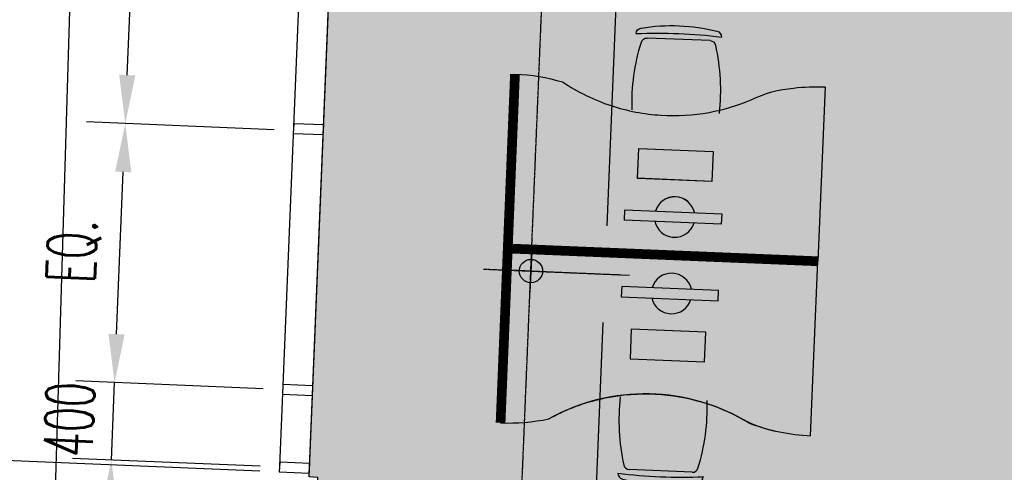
# Model space of a CAD drawing. Header units: millimetres. Extents: x 941089 to 2922714, y 799810 to 1997150.
# Tile 36 of 99: x 955537 to 960613, y 994742 to 997075. Entities that reach past the tile are written whole.
import ezdxf

# ---------------------------------------------------------------- set-up
doc = ezdxf.new("R2010")
doc.units = ezdxf.units.MM
doc.header["$LTSCALE"] = 10
doc.header["$PDMODE"] = 3
doc.header["$PDSIZE"] = 5
for name, pattern in [('DASHDOT', [1, 0.5, -0.25, 0, -0.25]), ('FO-00 - FURN$0$CENTER2', [1.125, 0.75, -0.125, 0.125, -0.125]), ('FO-00 - FURN$0$HIDDEN2', [0.1875, 0.125, -0.0625])]:
    doc.linetypes.add(name, pattern=pattern)
doc.layers.get('DEFPOINTS').update_dxf_attribs({"color": 21})
for name, color, linetype in [('FO-00 - FURN$0$DIM-GROMMETS', 21, 'Continuous'), ('FO-00 - FURN$0$FURNITURE', 22, 'Continuous'), ('FO-00 - FURN$0$GROMMETS', 2, 'Continuous'), ('FO-00$0$25', 21, 'Continuous'), ('FO-00$0$AREA GROSS', 21, 'Continuous'), ('FO-00$0$FOOTPATH - GEORGES LANE$0$25', 2, 'Continuous'), ('FO-00$0$TITLE', 21, 'Continuous'), ('L - PL-ext-00$0$WINDOW', 2, 'Continuous'), ('L - PL-ext-00$0$WINDOW DIMS', 21, 'Continuous'), ('REVISION', 1, 'DASHDOT')]:
    doc.layers.add(name, color=color, linetype=linetype)
doc.layers.add('FO-00 - FURN$0$FIT OUT HATCH', color=7, linetype='FO-00 - FURN$0$HIDDEN2', true_color=0xc8e389)
doc.styles.add('FO-00 - FURN$0$Standard', font='romans.shx', dxfattribs={"width": 0.6})
doc.styles.add('L - PL-ext-00$0$Standard', font='romans.shx', dxfattribs={"width": 0.6})
doc.dimstyles.new('FO-00 - FURN$0$ISO-25', dxfattribs={"dimscale": 100, "dimtxt": 2.5, "dimasz": 2.5, "dimexe": 1.25, "dimexo": 0.625, "dimtad": 1, "dimdec": 0, "dimtxsty": 'FO-00 - FURN$0$Standard', "dimcen": 2.5, "dimclrd": 21, "dimclre": 21, "dimadec": 0, "dimazin": 0, "dimtfac": 1, "dimtdec": 0, "dimtmove": 0, "dimatfit": 3, "dimfxl": 0, "dimarcsym": 0})
doc.dimstyles.new('L - PL-ext-00$0$ROYCETON', dxfattribs={"dimscale": 100, "dimtxt": 2.5, "dimasz": 2.5, "dimexe": 2, "dimexo": 1, "dimgap": 1, "dimtad": 1, "dimdec": 0, "dimtxsty": 'L - PL-ext-00$0$Standard', "dimcen": 2.5, "dimclrd": 256, "dimclre": 256, "dimclrt": 2, "dimaunit": 1, "dimazin": 0, "dimtfac": 1, "dimtdec": 0, "dimtmove": 0, "dimatfit": 3, "dimfxl": 0, "dimarcsym": 0})

# ---------------------------------------------------------------- blocks, each defined once
blk = doc.blocks.new('FO-00$0$FOOTPATH - GEORGES LANE')
at = {"layer": 'FO-00$0$FOOTPATH - GEORGES LANE$0$25'}
blk.add_lwpolyline([(954362, 964087), (954652, 967316), (955157, 979543), (955672, 990775), (955936.4612440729, 999559.5637840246, 0.6112551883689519), (954377.461913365, 1000418.517998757)], format="xyb", dxfattribs=at)
blk.add_open_spline([(959064.1913154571, 1003448.70421467), (958983.7471377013, 1003458.392292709), (958901.6258365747, 1003468.28437242), (958734.1163570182, 1003488.112639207), (958648.728115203, 1003498.048882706), (958474.7360435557, 1003517.564934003), (958386.1374851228, 1003527.144567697), (958205.6989434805, 1003545.510637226), (958113.8622591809, 1003554.296575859), (957926.9417988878, 1003570.584574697), (957831.8577096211, 1003578.086869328), (957656.3312818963, 1003590.045852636), (957576.4285163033, 1003594.809819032), (957414.3851616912, 1003602.802928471), (957332.2465090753, 1003606.032011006), (957165.7137715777, 1003610.600204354), (957081.3193946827, 1003611.939381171), (956910.2627860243, 1003612.341244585), (956823.5821415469, 1003611.404064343), (956647.9211886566, 1003606.827396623), (956558.9408621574, 1003603.187867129), (956378.7191543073, 1003592.746761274), (956287.4818147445, 1003585.945741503), (956102.7894055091, 1003568.685964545), (956009.337712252, 1003558.226840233), (955820.3682594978, 1003533.129030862), (955724.8499665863, 1003518.489851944), (955616.1433461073, 1003499.331511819), (955603.8633843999, 1003497.131802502), (955565.6254103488, 1003490.169952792), (955539.6304867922, 1003485.276723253), (955505.3100060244, 1003478.598507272), (955497.0341458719, 1003476.971528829), (955484.4337515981, 1003474.468830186), (955480.1259305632, 1003473.608656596), (955471.5094844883, 1003471.879106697), (955467.2037045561, 1003471.010290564), (955454.2937171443, 1003468.391765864), (955445.6968621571, 1003466.629980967), (955419.9358877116, 1003461.296700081), (955402.801360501, 1003457.677277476), (955351.5175290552, 1003446.630352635), (955317.488036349, 1003439.014191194), (955199.2281543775, 1003411.569244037), (955115.8492215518, 1003390.472729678), (954936.1793136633, 1003341.413963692), (954840.3106393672, 1003312.901752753), (954651.6117479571, 1003252.442911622), (954558.78524101, 1003220.497971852), (954370.5664887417, 1003151.530590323), (954275.3696142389, 1003114.317478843), (954110.0575502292, 1003045.931257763), (954039.2440595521, 1003015.357928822), (953899.587307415, 1002952.684999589), (953830.7419040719, 1002920.584441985), (953672.8928208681, 1002844.388614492), (953584.6134238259, 1002799.787693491), (953411.2723639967, 1002708.640247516), (953326.2112751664, 1002662.094454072), (953159.1166808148, 1002567.410627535), (953077.0858344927, 1002519.273883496), (952929.3800184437, 1002429.908444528), (952863.2678950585, 1002388.873538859), (952732.9131580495, 1002306.10042227), (952668.6678549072, 1002264.360373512), (952520.369457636, 1002166.031080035), (952437.0180489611, 1002109.224364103), (952286.2768068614, 1002004.07419408), (952218.4572540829, 1001955.822010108), (952084.7406358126, 1001859.055251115), (952018.8455056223, 1001810.54191906), (951882.318293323, 1001708.550870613), (951811.878321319, 1001655.066134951), (951673.0260759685, 1001548.225389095), (951604.6108593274, 1001494.866875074), (951443.9616342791, 1001368.224830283), (951352.5835395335, 1001295.096376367), (951188.8239912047, 1001162.725354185), (951115.9176228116, 1001103.292492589), (950972.2025410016, 1000985.528359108), (950901.3957034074, 1000927.198344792), (950761.7789554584, 1000811.935261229), (950692.9690355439, 1000755.002168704), (950557.2703250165, 1000642.821288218), (950490.3827556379, 1000587.574688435), (950358.4651393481, 1000479.036050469), (950293.4372253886, 1000425.7456922), (950165.2283571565, 1000321.401907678), (950102.0473850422, 1000270.348567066), (950004.5483762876, 1000192.351384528), (949969.5978646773, 1000164.554937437), (949900.2953529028, 1000109.809452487), (949865.9451256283, 1000082.861832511), (949825.2671539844, 1000051.198975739), (949818.6453887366, 1000046.052708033), (949807.8952827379, 1000037.711204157), (949803.7598863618, 1000034.505549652), (949794.8374618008, 1000027.596081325), (949790.0436347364, 1000023.888128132), (949780.4384043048, 1000016.46722014), (949775.6291114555, 1000012.755898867), (949761.1812139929, 1000001.619182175), (949751.5225900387, 999994.1910339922), (949722.4667685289, 999971.8943664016), (949702.9896146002, 999957.0136259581), (949644.2395963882, 999912.3127578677), (949604.6482281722, 999882.4341596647), (949524.6224667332, 999822.4656686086), (949484.188506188, 999792.3761072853), (949373.6896686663, 999710.6229805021), (949302.8361471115, 999658.709551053), (949158.7824256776, 999553.8165886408), (949085.5851894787, 999500.8391878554), (948936.9618373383, 999393.5202530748), (948861.5357125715, 999339.1787714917), (948708.5922621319, 999228.8081963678), (948631.0673332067, 999172.7738023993), (948474.069424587, 999058.6526730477), (948394.5976945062, 999000.56684933), (948247.1163303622, 998891.7249196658), (948179.370991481, 998841.3339159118), (948019.7708056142, 998721.3255227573), (947927.4719892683, 998650.9431356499), (947741.2649614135, 998506.1638308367), (947647.3563732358, 998431.7664146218), (947490.8693643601, 998304.7569218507), (947428.6289300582, 998253.4563204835), (947303.769110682, 998148.6995465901), (947241.1534633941, 998095.2462702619), (947150.5865642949, 998016.3953868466), (947122.7234457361, 997991.9273852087), (947039.0911475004, 997917.8179917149), (946983.2785877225, 997867.470949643), (946914.4178211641, 997804.1209508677), (946901.3665485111, 997792.0594989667), (946866.4689850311, 997759.6586241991), (946844.7086301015, 997739.2978173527), (946801.3712361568, 997698.4350352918), (946779.7925307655, 997677.9315130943), (946715.3254255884, 997616.2083466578), (946672.7060399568, 997574.7761198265), (946545.9160925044, 997449.6588098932), (946462.8143153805, 997365.1539594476), (946299.414265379, 997194.1059559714), (946219.1161062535, 997107.5628452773), (946018.2901870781, 996884.9212568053), (945899.6759710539, 996747.510342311), (945668.8820146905, 996468.6657475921), (945556.697972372, 996327.2268498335), (945338.6124489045, 996040.7737585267), (945232.7108733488, 995895.7593940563), (945027.0587886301, 995602.5833716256), (944927.3092234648, 995454.4232344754), (944733.8387219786, 995155.3502758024), (944640.117330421, 995004.436208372), (944458.6031867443, 994700.2332077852), (944370.8104282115, 994546.9441897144), (944254.6140997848, 994335.6974608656), (944223.6861955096, 994278.6088514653), (944176.4662119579, 994190.1171385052), (944159.8961537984, 994158.8040265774), (944129.7816056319, 994101.4190292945), (944116.2008266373, 994075.3594778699), (944089.1901725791, 994023.1674619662), (944075.761921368, 993997.0380236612), (944035.7086563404, 993918.5503430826), (944009.3151323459, 993866.0927347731), (943931.0625640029, 993708.3298632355), (943880.1315428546, 993602.6345484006), (943731.0662153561, 993284.0479390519), (943636.6599588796, 993069.6559297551), (943406.5478719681, 992513.0649011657), (943278.244931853, 992168.1468102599), (943046.7066778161, 991470.4439341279), (942943.4711497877, 991117.6590771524), (942845.5998861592, 990733.0322146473), (942838.4201292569, 990704.4765311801), (942828.7288653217, 990665.4630901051), (942826.1446908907, 990655.0137249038), (942821.0005823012, 990634.119497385), (942818.4398807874, 990623.6716238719), (942810.791739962, 990592.3258239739), (942805.7382642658, 990571.4257183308), (942790.7129383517, 990508.7174798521), (942780.8761876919, 990466.9014269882), (942768.9304654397, 990415.1730582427), (942766.6556986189, 990405.2790285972), (942762.1253961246, 990385.4878076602), (942759.8704886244, 990375.5932859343), (942753.1363361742, 990345.9130603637), (942748.6876612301, 990326.1306963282), (942735.462628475, 990266.7975429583), (942726.8072619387, 990227.2606954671), (942701.3148513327, 990108.710440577), (942684.9514735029, 990029.7573578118), (942621.1814890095, 989710.64024611), (942578.7774244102, 989471.2408358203), (942511.6918216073, 989045.573547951), (942485.1599154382, 988858.8706761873), (942437.3985014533, 988487.11552512), (942416.1677572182, 988302.0549411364), (942378.3301021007, 987933.7872899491), (942361.72319848, 987750.579944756), (942332.4832768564, 987386.2260356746), (942319.8503445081, 987205.0802377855), (942297.9337138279, 986845.048404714), (942288.649979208, 986666.1587802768), (942272.8340812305, 986310.8379953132), (942266.3019655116, 986134.4066839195), (942255.4143737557, 985784.2153162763), (942251.0589441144, 985610.4560071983), (942243.9709902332, 985265.8289878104), (942241.2385325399, 985094.9584609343), (942236.8652467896, 984756.3434668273), (942235.224421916, 984588.5989152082), (942232.5227303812, 984256.4932737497), (942231.4618060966, 984092.1340141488), (942229.4283538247, 983767.0669468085), (942228.455945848, 983606.3617387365), (942226.1304612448, 983288.9034343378), (942224.7773448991, 983132.1510341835), (942222.5984129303, 982941.4141697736), (942222.1632838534, 982905.4081023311), (942221.2425851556, 982833.6435515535), (942220.7556225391, 982797.7784196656), (942219.2188628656, 982690.2215802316), (942218.0931959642, 982618.569157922), (942215.6607606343, 982475.2956965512), (942214.3540508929, 982403.6761788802), (942210.1949435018, 982188.7735369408), (942207.1034298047, 982045.445689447), (942200.4589508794, 981758.1739576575), (942196.9059786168, 981614.2305189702), (942188.2958447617, 981277.399780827), (942183.1299193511, 981084.0886554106), (942172.7398660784, 980694.4604119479), (942167.5157688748, 980498.1434070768), (942157.4656039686, 980101.5008008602), (942152.6395745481, 979901.1738531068), (942143.85657964, 979495.5655980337), (942139.8997686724, 979290.2848235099), (942133.3364399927, 978873.875450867), (942130.730060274, 978662.7469749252), (942127.3541180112, 978233.784181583), (942126.5847191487, 978015.9507896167), (942127.7537183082, 977355.495524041), (942133.0905076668, 976901.8633128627), (942146.436637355, 976366.3045295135), (942148.1482441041, 976302.0204210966), (942150.2264926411, 976228.7922615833), (942150.4727364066, 976220.1856829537), (942150.9701294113, 976202.9423228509), (942151.221202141, 976194.3086368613), (942151.9817743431, 976168.3719704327), (942152.4986275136, 976151.0333826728), (942154.0804160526, 976098.8784224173), (942155.1765753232, 976063.9228705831), (942158.6046477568, 975958.5247010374), (942161.0760139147, 975887.5515074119), (942167.7527982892, 975710.2965455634), (942172.22400805, 975603.2568695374), (942182.4212499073, 975386.7605162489), (942188.1473642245, 975277.2969933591), (942201.1436385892, 975056.282065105), (942208.4136244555, 974944.730674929), (942224.8077208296, 974719.844163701), (942233.9312537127, 974606.5106013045), (942254.3731684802, 974378.301482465), (942265.6911430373, 974263.4287308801), (942286.9636775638, 974068.4352698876), (942296.2412646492, 973988.6600145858), (942319.7502227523, 973799.5833655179), (942334.5602652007, 973690.026792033), (942367.0768248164, 973469.9651783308), (942384.7828469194, 973359.4600854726), (942420.271592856, 973156.2755141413), (942437.5381652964, 973063.7329661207), (942474.6863160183, 972878.0459361), (942494.5672569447, 972784.9051074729), (942537.2876691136, 972598.052262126), (942560.127078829, 972504.3390588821), (942609.1607753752, 972316.3643623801), (942635.3624121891, 972222.072412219), (942691.6089849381, 972032.9026787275), (942721.6535983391, 971938.0242494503), (942773.6593491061, 971784.54223025), (942794.2487962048, 971726.1129073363), (942837.2350247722, 971609.0346524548), (942859.6313287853, 971550.3877809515), (942912.2139894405, 971418.2705437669), (942942.9505317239, 971344.7467304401), (943007.8261926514, 971197.4861424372), (943041.9616851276, 971123.7552218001), (943114.0392689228, 970976.1331915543), (943151.978760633, 970902.2492592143), (943232.0611736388, 970754.5207471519), (943274.2045840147, 970680.6755764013), (943332.6465177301, 970583.7896485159), (943346.868283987, 970560.6071021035), (943375.7834239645, 970514.2814427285), (943390.4780589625, 970491.136239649), (943435.2931851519, 970421.7699564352), (943466.1450324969, 970375.6176465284), (943529.6353667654, 970283.9842116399), (943562.2567514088, 970238.5006768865), (943641.2569341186, 970132.2770178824), (943688.5024167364, 970071.6854766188), (943787.0576516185, 969951.5317832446), (943838.3682324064, 969891.9692367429), (943923.3314224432, 969798.3870293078), (943955.6016222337, 969763.9044399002), (944003.2999147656, 969714.5197579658), (944018.1291377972, 969699.3779910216), (944048.0810299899, 969669.2242893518), (944063.2056514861, 969654.2103250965), (944109.0278051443, 969609.369737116), (944140.1738288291, 969579.7443053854), (944225.4005315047, 969501.0293930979), (944280.5884367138, 969452.4969696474), (944394.3734538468, 969357.5098465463), (944452.9744288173, 969311.0534304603), (944555.9609121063, 969233.7635329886), (944599.5328744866, 969202.3094140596), (944688.2904685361, 969140.7788417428), (944733.4701530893, 969110.7065117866), (944789.1120480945, 969075.2063338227), (944798.8380966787, 969069.0564603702), (944811.9529270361, 969060.8385818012), (944815.3118030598, 969058.7404280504), (944825.4004098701, 969052.4581552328), (944832.1610837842, 969048.2745075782), (944845.6919040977, 969039.9541172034), (944852.4679227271, 969035.8136687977), (944872.8280197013, 969023.451320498), (944886.4441363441, 969015.288412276), (944910.8154100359, 969000.8633908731), (944921.5538859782, 968994.5712204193), (944938.6408678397, 968984.6600555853), (944944.9770097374, 968981.0067853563), (944957.6123352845, 968973.764759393), (944963.9327021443, 968970.1637765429), (944982.9013304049, 968959.4207285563), (944995.5571169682, 968952.3385668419), (945033.5499924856, 968931.3300685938), (945058.9127319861, 968917.6416668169), (945142.9182836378, 968873.3773024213), (945201.6500955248, 968844.1595731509), (945319.069783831, 968788.9207571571), (945377.7551767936, 968762.9005377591), (945494.8483809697, 968713.8865975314), (945553.2565679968, 968690.892453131), (945656.7454472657, 968652.510176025), (945701.9180951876, 968636.5641767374), (945800.2061853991, 968603.5074080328), (945853.24617574, 968586.7250103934), (945905.9999999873, 968570.9999999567)], degree=3, knots=[0, 0, 0, 0, 234.7028342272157, 234.7028342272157, 469.4056684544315, 469.4056684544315, 704.1085026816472, 704.1085026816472, 938.8113369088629, 938.8113369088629, 1173.514171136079, 1173.514171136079, 1364.728332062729, 1364.728332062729, 1555.94249298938, 1555.94249298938, 1747.156653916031, 1747.156653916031, 1938.370814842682, 1938.370814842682, 2129.584975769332, 2129.584975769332, 2320.799136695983, 2320.799136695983, 2512.013297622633, 2512.013297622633, 2703.227458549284, 2703.227458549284, 2727.547958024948, 2727.547958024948, 2778.838056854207, 2778.838056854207, 2795.121393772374, 2795.121393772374, 2803.613658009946, 2803.613658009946, 2812.105922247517, 2812.105922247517, 2829.09045072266, 2829.09045072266, 2863.059507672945, 2863.059507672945, 2930.997621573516, 2930.997621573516, 3100.299360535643, 3100.299360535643, 3300.514279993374, 3300.514279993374, 3500.729199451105, 3500.729199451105, 3713.272775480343, 3713.272775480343, 3876.545400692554, 3876.545400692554, 4039.818025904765, 4039.818025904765, 4256.178418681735, 4256.178418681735, 4472.538811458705, 4472.538811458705, 4688.899204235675, 4688.899204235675, 4869.023306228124, 4869.023306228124, 5049.147408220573, 5049.147408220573, 5290.588329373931, 5290.588329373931, 5493.60150722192, 5493.60150722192, 5696.614685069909, 5696.614685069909, 5920.057394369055, 5920.057394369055, 6143.500103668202, 6143.500103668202, 6452.081420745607, 6452.081420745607, 6706.694653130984, 6706.694653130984, 6961.307885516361, 6961.307885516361, 7215.921117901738, 7215.921117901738, 7470.534350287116, 7470.534350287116, 7725.147582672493, 7725.147582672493, 7979.76081505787, 7979.76081505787, 8123.935636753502, 8123.935636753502, 8268.110458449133, 8268.110458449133, 8296.20191762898, 8296.20191762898, 8313.795640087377, 8313.795640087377, 8334.203572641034, 8334.203572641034, 8354.61150519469, 8354.61150519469, 8395.427370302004, 8395.427370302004, 8477.05910051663, 8477.05910051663, 8640.322560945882, 8640.322560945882, 8803.586021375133, 8803.586021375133, 9081.962935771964, 9081.962935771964, 9360.339850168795, 9360.339850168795, 9638.716764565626, 9638.716764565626, 9917.093678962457, 9917.093678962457, 10195.47059335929, 10195.47059335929, 10428.07212613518, 10428.07212613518, 10739.08004691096, 10739.08004691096, 11050.08796768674, 11050.08796768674, 11254.1066023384, 11254.1066023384, 11458.12523699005, 11458.12523699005, 11548.68198361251, 11548.68198361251, 11729.79547685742, 11729.79547685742, 11772.15042231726, 11772.15042231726, 11843.05655320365, 11843.05655320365, 11913.96268409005, 11913.96268409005, 12055.77494586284, 12055.77494586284, 12339.39946940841, 12339.39946940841, 12623.02399295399, 12623.02399295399, 13061.1539631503, 13061.1539631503, 13499.28393334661, 13499.28393334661, 13937.41390354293, 13937.41390354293, 14375.54387373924, 14375.54387373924, 14813.67384393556, 14813.67384393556, 15251.80381413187, 15251.80381413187, 15413.52053762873, 15413.52053762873, 15501.9148491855, 15501.9148491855, 15575.32283719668, 15575.32283719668, 15648.73082520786, 15648.73082520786, 15795.54680123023, 15795.54680123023, 16089.17875327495, 16089.17875327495, 16676.44265736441, 16676.44265736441, 17600.81317776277, 17600.81317776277, 18525.18369816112, 18525.18369816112, 18599.25546792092, 18599.25546792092, 18626.3081820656, 18626.3081820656, 18653.36089621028, 18653.36089621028, 18707.46632449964, 18707.46632449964, 18815.67718107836, 18815.67718107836, 18841.30103072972, 18841.30103072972, 18866.92488038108, 18866.92488038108, 18918.17257968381, 18918.17257968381, 19020.66797828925, 19020.66797828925, 19225.65877550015, 19225.65877550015, 19850.17381685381, 19850.17381685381, 20341.37674568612, 20341.37674568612, 20832.57967451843, 20832.57967451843, 21323.78260335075, 21323.78260335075, 21814.98553218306, 21814.98553218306, 22306.18846101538, 22306.18846101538, 22797.39138984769, 22797.39138984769, 23288.59431868, 23288.59431868, 23779.79724751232, 23779.79724751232, 24271.00017634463, 24271.00017634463, 24762.20310517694, 24762.20310517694, 25253.40603400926, 25253.40603400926, 25744.60896284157, 25744.60896284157, 25859.36336154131, 25859.36336154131, 25974.11776024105, 25974.11776024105, 26203.62655764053, 26203.62655764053, 26433.13535504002, 26433.13535504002, 26892.15294983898, 26892.15294983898, 27351.17054463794, 27351.17054463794, 27962.2002371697, 27962.2002371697, 28573.22992970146, 28573.22992970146, 29184.25962223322, 29184.25962223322, 29795.28931476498, 29795.28931476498, 30406.31900729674, 30406.31900729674, 31017.3486998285, 31017.3486998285, 32227.41040477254, 32227.41040477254, 32391.50469950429, 32391.50469950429, 32413.35618769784, 32413.35618769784, 32435.20767589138, 32435.20767589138, 32478.91065227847, 32478.91065227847, 32566.31660505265, 32566.31660505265, 32741.12851060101, 32741.12851060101, 32998.96323686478, 32998.96323686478, 33256.79796312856, 33256.79796312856, 33514.63268939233, 33514.63268939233, 33772.46741565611, 33772.46741565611, 34030.30214191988, 34030.30214191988, 34207.64421407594, 34207.64421407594, 34449.15466472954, 34449.15466472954, 34690.66511538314, 34690.66511538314, 34891.49587849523, 34891.49587849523, 35092.32664160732, 35092.32664160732, 35293.15740471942, 35293.15740471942, 35493.98816783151, 35493.98816783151, 35694.8189309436, 35694.8189309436, 35817.94031034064, 35817.94031034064, 35941.06168973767, 35941.06168973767, 36094.85904719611, 36094.85904719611, 36248.65640465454, 36248.65640465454, 36402.45376211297, 36402.45376211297, 36556.2511195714, 36556.2511195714, 36604.64936185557, 36604.64936185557, 36653.04760413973, 36653.04760413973, 36749.84408870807, 36749.84408870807, 36845.8265800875, 36845.8265800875, 36974.98269513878, 36974.98269513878, 37104.13881019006, 37104.13881019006, 37180.35989681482, 37180.35989681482, 37214.23804049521, 37214.23804049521, 37248.1161841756, 37248.1161841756, 37315.87247153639, 37315.87247153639, 37430.00806221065, 37430.00806221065, 37544.14365288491, 37544.14365288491, 37625.11343835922, 37625.11343835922, 37706.08322383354, 37706.08322383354, 37723.16139005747, 37723.16139005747, 37729.03180417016, 37729.03180417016, 37740.77263239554, 37740.77263239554, 37752.51346062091, 37752.51346062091, 37775.99511707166, 37775.99511707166, 37794.40959209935, 37794.40959209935, 37805.22271384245, 37805.22271384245, 37816.03583558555, 37816.03583558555, 37837.66207907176, 37837.66207907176, 37880.91456604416, 37880.91456604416, 37980.79752280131, 37980.79752280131, 38080.68047955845, 38080.68047955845, 38180.5634363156, 38180.5634363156, 38258.3630431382, 38258.3630431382, 38350.5069748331, 38350.5069748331, 38350.5069748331, 38350.5069748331], dxfattribs=at)
blk = doc.blocks.new('FO-00')
at = {"layer": 'FO-00$0$25'}
blk.add_hatch(color=254, dxfattribs=at).paths.add_polyline_path([(962106.8987836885, 976297.2239714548), (962063.7353196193, 975252.9423305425), (956064.7690674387, 975500.8662472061), (956819.1900286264, 993755.4122532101), (957034.0028341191, 993746.5345119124), (957074.0606191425, 994715.7070340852), (957029.100288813, 994717.5650525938), (957254.7045554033, 1000176.314652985), (961815.2599551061, 999987.8369874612), (961813.4033574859, 999942.9133555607), (962465.0899570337, 999915.9805901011), (962451.1405992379, 999578.4509672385), (962850.7989670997, 999561.9347869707), (962867.3159889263, 999961.593626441), (962785.1437433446, 999964.9896248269), (962791.4520379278, 1000117.63012248), (969658.4892098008, 999833.8382499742), (969650.2307017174, 999634.0088301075), (973094.2068186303, 999491.9181415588), (973087.0244789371, 999317.8335015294), (974330.1278479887, 999266.5458676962), (974344.7169213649, 999639.812990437), (980603.4578756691, 999381.373799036), (980587.9599863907, 999007.8922684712), (981801.067812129, 998957.7596823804), (981787.2618563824, 998623.6939134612), (982186.9201903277, 998607.1769125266), (982215.8511597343, 999304.7636381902), (988737.4474786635, 999035.2164012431), (988737.4474786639, 999035.2164012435), (988964.3261992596, 999024.2121996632), (988817.7443339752, 995529.016360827), (988645.0329914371, 991316.3764288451), (994995.8241409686, 991065.907416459), (995186.0741450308, 991058.0129224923), (994995.8241409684, 991065.9074164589), (994970.9483272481, 990466.423310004), (995161.2998429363, 990458.524603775), (994864.0054258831, 983264.597220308), (994673.7599648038, 983272.4915257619), (994648.8841510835, 982673.0074193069), (994839.2311237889, 982665.1089015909), (994537.7592497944, 975370.0954561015), (994352.9503073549, 975377.7641712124), (994336.3661164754, 974978.1081133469), (994521.2430483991, 974970.4365769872), (994466.7391851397, 973651.552629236), (994631.5140903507, 973645.1856791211), (994522.8902484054, 970907.8481661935), (989272.449074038, 971124.3639386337), (989710.8259843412, 981776.0426928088), (985249.6334643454, 981960.4044771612), (985342.1791533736, 984209.1122034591), (981645.3085827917, 984361.2568951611), (981527.4990843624, 981498.6801878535), (981439.7428365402, 979366.3509124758), (981353.3712736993, 977267.6612843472), (984800.4446312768, 977125.5863217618), (984714.7320511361, 975047.0970511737), (981578.6022689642, 972159.6392714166), (969604.9033248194, 972654.4913438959), (969742.4060358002, 975981.5256183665)])
at = {"layer": 'FO-00$0$AREA GROSS', "color": 3}
blk.add_lwpolyline([(962063.7353196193, 975252.9423305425), (956064.7690674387, 975500.8662472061), (956819.1900286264, 993755.4122532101), (957034.0028341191, 993746.5345119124), (957074.0606191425, 994715.7070340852), (957029.100288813, 994717.5650525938), (957254.7045554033, 1000176.314652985), (961815.2599551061, 999987.8369874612)], dxfattribs=at)
at = {"layer": 'FO-00$0$TITLE', "rotation": 0.0001860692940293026}
blk.add_blockref('FO-00$0$FOOTPATH - GEORGES LANE', (-58.35534270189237, 201.5193197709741, -8.745061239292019e-08), dxfattribs=at)
blk = doc.blocks.new('FO-00 - FURN$0$CHAIR 1')
at = {"layer": 'FO-00 - FURN$0$FURNITURE'}
for p, q in [((-444.3710210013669, 392.7104105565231), (-444.3710226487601, 393.5127245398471)), ((-386.5500131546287, 372.7105292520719), (-62.1919465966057, 372.7111952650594)), ((-4.371022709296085, 393.5136278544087), (-4.371021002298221, 392.7113140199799))]:
    blk.add_line(p, q, dxfattribs=at)
for centre, radius, start, end in [((-414.3710225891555, 393.5127861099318), 29.99999999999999, 101.5310942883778, 180.0001175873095), ((-224.3691105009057, -537.7891377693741), 980.5000000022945, 78.46914097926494, 101.5310942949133), ((-34.37102258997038, 393.5135662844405), 29.99999999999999, 0.0001175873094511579, 78.46914101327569), ((-224.365630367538, -2232.984523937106), 2635.695386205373, 85.2121005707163, 94.78813468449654), ((-386.5499515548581, 342.7105292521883), 29.99999999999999, 90.00011764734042, 165.1613341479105), ((-62.19188499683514, 342.7111952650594), 29.99999999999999, 14.83890114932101, 90.00011764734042), ((623.1296308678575, 75.21260245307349), 1074.50570019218, 165.1613341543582, 184.0138869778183), ((-1071.870368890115, 75.20912206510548), 1074.50570019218, 355.9863483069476, 14.83890113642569)]:
    blk.add_arc(centre, radius, start, end, dxfattribs=at)
blk = doc.blocks.new('FO-00 - FURN$0$A$C026F0A20')
at = {"layer": 'FO-00 - FURN$0$GROMMETS'}
for p, q in [((199.9999995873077, -300.6644502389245), (199.9999995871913, -88.52190573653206)), ((83.3502205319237, -199.9999999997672), (304.836742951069, -199.9999999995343)), ((199.9999995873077, -199.9999999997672), (199.9999995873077, -300.6644502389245))]:
    blk.add_line(p, q, dxfattribs=at)
blk.add_circle((199.9999995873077, -199.9999999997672), 60, dxfattribs=at)
blk = doc.blocks.new('*D564')
at = {"layer": 'DEFPOINTS', "color": 0}
for p in [(958208.5718959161, 995777.9048165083), (958555.5838459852, 995763.5642887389), (958073.6604135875, 992513.3623380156)]:
    blk.add_point(p, dxfattribs=at)
at = {"layer": 'FO-00 - FURN$0$DIM-GROMMETS', "color": 21, "lineweight": -2}
for p, q in [((958271.0185948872, 995775.3241600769), (958680.4772439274, 995758.4029758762)), ((958430.9968147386, 992748.8085306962), (958545.2612202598, 995513.7774928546)), ((958136.1071125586, 992510.7816815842), (958545.5675869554, 992493.8604219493))]:
    blk.add_line(p, q, dxfattribs=at)
at = {"layer": 'FO-00 - FURN$0$DIM-GROMMETS', "color": 21}
for points in [[(958503.6300876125, 995515.4979304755), (958586.8923529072, 995512.0570552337), (958555.5838459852, 995763.5642887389)], [(958389.3656820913, 992750.5289683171), (958472.627947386, 992747.0880930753), (958420.6741890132, 992499.021734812)]]:
    blk.add_solid(points, dxfattribs=at)
at = {"layer": 'FO-00 - FURN$0$DIM-GROMMETS', "color": 0, "insert": (958300.788920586, 994139.0349810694), "char_height": 250, "attachment_point": 5, "rotation": 87.63355569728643, "style": 'FO-00 - FURN$0$Standard'}
blk.add_mtext('3267', dxfattribs=at)
blk = doc.blocks.new('*D565')
at = {"layer": 'DEFPOINTS', "color": 0}
for p in [(958343.4815523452, 999042.447357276), (958690.4935024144, 999028.1068295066), (958208.5700700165, 995777.9048787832)]:
    blk.add_point(p, dxfattribs=at)
at = {"layer": 'FO-00 - FURN$0$DIM-GROMMETS', "color": 21, "lineweight": -2}
for p, q in [((958405.9282513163, 999039.8667008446), (958815.3869003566, 999022.9455166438)), ((958565.9064711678, 996013.3510714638), (958680.170876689, 998778.3200336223)), ((958271.0167689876, 995775.3242223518), (958680.4772433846, 995758.4029627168))]:
    blk.add_line(p, q, dxfattribs=at)
at = {"layer": 'FO-00 - FURN$0$DIM-GROMMETS', "color": 21}
for points in [[(958638.5397440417, 998780.0404712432), (958721.8020093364, 998776.5995960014), (958690.4935024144, 999028.1068295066)], [(958524.2753385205, 996015.0715090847), (958607.5376038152, 996011.6306338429), (958555.5838454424, 995763.5642755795)]]:
    blk.add_solid(points, dxfattribs=at)
at = {"layer": 'FO-00 - FURN$0$DIM-GROMMETS', "color": 0, "insert": (958435.6985770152, 997403.577521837), "char_height": 250, "attachment_point": 5, "rotation": 87.63355569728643, "style": 'FO-00 - FURN$0$Standard'}
blk.add_mtext('3267', dxfattribs=at)
blk = doc.blocks.new('*D847')
at = {"layer": 'DEFPOINTS', "color": 0}
for p in [(956025.7341835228, 995204.5349991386), (956892.6128666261, 995168.70875731, -2.734981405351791e-09), (956876.095821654, 994769.0499187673, -2.734981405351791e-09)]:
    blk.add_point(p, dxfattribs=at)
at = {"layer": 'L - PL-ext-00$0$WINDOW DIMS', "lineweight": -2}
for p, q in [((956036.0573366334, 995454.3217732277), (956046.3804897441, 995704.1085473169)), ((956792.6981569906, 995172.8380185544), (955825.9047642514, 995212.7935216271)), ((956009.2171385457, 994804.8761605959), (956025.7341835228, 995204.5349991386)), ((956776.1811120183, 994773.1791800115), (955809.3877192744, 994813.1346830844)), ((955998.893985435, 994555.0893865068), (955988.5708323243, 994305.3026124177))]:
    blk.add_line(p, q, dxfattribs=at)
at = {"layer": 'L - PL-ext-00$0$WINDOW DIMS'}
for points in [[(955994.4262076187, 995456.0422987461), (956077.6884656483, 995452.6012477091), (956025.7341835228, 995204.5349991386)], [(955957.2628564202, 994556.8099120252), (956040.5251144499, 994553.3688609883), (956009.2171385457, 994804.8761605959)]]:
    blk.add_solid(points, dxfattribs=at)
at = {"layer": 'L - PL-ext-00$0$WINDOW DIMS', "color": 2, "insert": (955792.6675643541, 995013.9964176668), "char_height": 250, "attachment_point": 5, "rotation": 87.63343472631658, "style": 'L - PL-ext-00$0$Standard'}
blk.add_mtext('400', dxfattribs=at)
blk = doc.blocks.new('*D848')
at = {"layer": 'DEFPOINTS', "color": 0}
for p in [(956080.9259905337, 996539.9974577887), (956947.8073837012, 996504.1711039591), (956892.6128666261, 995168.70875731, -2.734981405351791e-09)]:
    blk.add_point(p, dxfattribs=at)
at = {"layer": 'L - PL-ext-00$0$WINDOW DIMS', "lineweight": -2}
for p, q in [((956847.8926740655, 996508.3003652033), (955881.0965712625, 996548.2559802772)), ((956036.0573366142, 995454.3217732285), (956070.602837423, 996290.2106836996)), ((956792.6981569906, 995172.8380185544), (955825.9047642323, 995212.7935216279))]:
    blk.add_line(p, q, dxfattribs=at)
at = {"layer": 'L - PL-ext-00$0$WINDOW DIMS'}
for points in [[(956028.9717084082, 996291.931209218), (956112.2339664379, 996288.490158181), (956080.9259905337, 996539.9974577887)], [(955994.4262075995, 995456.0422987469), (956077.6884656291, 995452.60124771), (956025.7341835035, 995204.5349991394)]]:
    blk.add_solid(points, dxfattribs=at)
at = {"layer": 'L - PL-ext-00$0$WINDOW DIMS', "color": 2, "insert": (955816.6273820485, 995882.0486449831), "char_height": 250, "attachment_point": 5, "rotation": 87.63343472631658, "style": 'L - PL-ext-00$0$Standard'}
blk.add_mtext('EQ.', dxfattribs=at)
blk = doc.blocks.new('*D849')
at = {"layer": 'DEFPOINTS', "color": 0}
for p in [(957099.8369209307, 1000182.714671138), (955323.5228495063, 994808.193076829), (956875.0635585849, 994744.0712178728, -2.734981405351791e-09)]:
    blk.add_point(p, dxfattribs=at)
at = {"layer": 'L - PL-ext-00$0$WINDOW DIMS', "lineweight": -2}
for p, q in [((956999.922211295, 1000186.843932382), (955348.4609415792, 1000255.095294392)), ((955537.9672077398, 999997.0499978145), (955333.846002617, 995057.979850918)), ((956775.1488489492, 994748.2004791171), (955123.693430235, 994816.4515993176))]:
    blk.add_line(p, q, dxfattribs=at)
at = {"layer": 'L - PL-ext-00$0$WINDOW DIMS'}
for points in [[(955496.336078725, 999998.7705233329), (955579.5983367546, 999995.3294722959), (955548.2903608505, 1000246.836771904)], [(955292.2148736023, 995059.7003764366), (955375.4771316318, 995056.2593253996), (955323.5228495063, 994808.193076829)]]:
    blk.add_solid(points, dxfattribs=at)
at = {"layer": 'L - PL-ext-00$0$WINDOW DIMS', "color": 2, "insert": (955211.0985084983, 997536.8057621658), "char_height": 250, "attachment_point": 5, "rotation": 87.63343472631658, "style": 'L - PL-ext-00$0$Standard'}
blk.add_mtext('5443', dxfattribs=at)
blk = doc.blocks.new('*D818')
at = {"layer": 'DEFPOINTS', "color": 0}
for p in [(956159.3819400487, 998438.37694145), (957026.2633473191, 998402.5505870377), (956947.8073837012, 996504.171103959)]:
    blk.add_point(p, dxfattribs=at)
at = {"layer": 'L - PL-ext-00$0$WINDOW DIMS', "lineweight": -2}
for p, q in [((956926.3486376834, 998406.6798482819), (955959.5525207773, 998446.6354639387)), ((956091.2491295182, 996789.7842324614), (956149.058786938, 998188.5901673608)), ((956847.8926740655, 996508.3003652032), (955881.0965571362, 996548.2559808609))]:
    blk.add_line(p, q, dxfattribs=at)
at = {"layer": 'L - PL-ext-00$0$WINDOW DIMS'}
for points in [[(956107.4276579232, 998190.3106928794), (956190.6899159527, 998186.8696418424), (956159.3819400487, 998438.37694145)], [(956049.6180005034, 996791.5047579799), (956132.8802585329, 996788.063706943), (956080.9259764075, 996539.9974583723)]]:
    blk.add_solid(points, dxfattribs=at)
at = {"layer": 'L - PL-ext-00$0$WINDOW DIMS', "color": 2, "insert": (955895.345861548, 997498.4780377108), "char_height": 250, "attachment_point": 5, "rotation": 87.63343472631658, "style": 'L - PL-ext-00$0$Standard'}
blk.add_mtext('1900', dxfattribs=at)
blk = doc.blocks.new('FO-00 - FURN')
at = {"layer": 'FO-00 - FURN$0$FIT OUT HATCH'}
h = blk.add_hatch(color=256, dxfattribs=at)
edge = h.paths.add_edge_path()
edge.add_line((959688.9816322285, 996729.045512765), (959651.8195626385, 995829.8130730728))
edge.add_line((959651.8195626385, 995829.8130730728), (958053.1873917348, 995895.8725398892))
edge.add_line((958053.1873917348, 995895.8725398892), (958090.3017086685, 996795.10695187))
edge.add_arc((958048.6612294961, 995786.3398881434), 1009.62612801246, 73.45612044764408, 87.6362531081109, ccw=False)
edge.add_arc((958906.7715123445, 997607.36943065), 1026.42925574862, 236.2254157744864, 251.7624987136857)
edge.add_arc((958906.7715123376, 997607.3694306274), 1026.429255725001, 251.7624987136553, 266.4785446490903)
edge.add_arc((958906.7715123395, 997607.3694306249), 1026.429255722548, 266.4785446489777, 280.3343348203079)
edge.add_arc((958906.7715123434, 997607.3694306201), 1026.429255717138, 280.3343348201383, 293.0367090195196)
edge.add_arc((959580.992257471, 996097.2594902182), 627.7868548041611, 94.91703799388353, 115.731620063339, ccw=False)
edge.add_arc((959647.2973308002, 995720.2753160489), 1009.631098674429, 87.63377567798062, 96.83259823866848, ccw=False)
edge.add_arc((959688.9815787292, 996729.0455309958), 5.652022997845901e-05, -18.81750788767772, 14.084872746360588, ccw=False)
h.paths.add_polyline_path([(958728.7392451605, 996411.1725643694), (959112.159849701, 996395.3286690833), (959105.8063156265, 996241.5738107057), (958722.385711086, 996257.4177059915)], flags=16)
h.paths.add_polyline_path([(958656.9440871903, 996095.4424119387), (959156.3315115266, 996074.8064785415), (959154.1359578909, 996021.6743107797), (958654.7485335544, 996042.3102441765)], flags=16)
edge = h.paths.add_edge_path(flags=16)
edge.add_arc((958913.9122215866, 996057.5289510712), 104.4210231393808, 12.77323003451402, 162.494253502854)
edge.add_arc((958913.9122215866, 996057.5289510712), 104.4210231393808, 191.9983021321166, 343.2691813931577)
h = blk.add_hatch(color=256, dxfattribs=at)
edge = h.paths.add_edge_path()
edge.add_line((959614.6645673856, 994930.5803364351), (959651.819562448, 995829.8130684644))
edge.add_line((959651.819562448, 995829.8130684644), (958053.1873915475, 995895.8725353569))
edge.add_line((958053.1873915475, 995895.8725353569), (958015.9846439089, 994996.6417775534))
edge.add_arc((958057.7135538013, 996005.4051871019), 1009.626128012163, 267.6312304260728, 281.8113630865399)
edge.add_arc((958762.6558871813, 994119.786413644), 1026.429255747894, 103.50498482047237, 119.04206775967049, ccw=False)
edge.add_arc((958762.6558871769, 994119.7864136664), 1026.429255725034, 88.78893888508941, 103.50498482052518, ccw=False)
edge.add_arc((958762.6558871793, 994119.7864136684), 1026.429255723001, 74.93314871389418, 88.78893888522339, ccw=False)
edge.add_arc((958762.6558871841, 994119.786413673), 1026.429255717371, 62.23077451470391, 74.93314871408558, ccw=False)
edge.add_arc((959559.1682993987, 995569.1219933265), 627.7868548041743, 239.5358634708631, 260.3504455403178)
edge.add_arc((959656.3500629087, 995939.3504838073), 1009.631098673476, 258.4348852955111, 267.6337078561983)
edge.add_arc((959614.6645125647, 994930.5803226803), 5.652016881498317e-05, 341.1826038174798, 374.0850159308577)
h.paths.add_polyline_path([(958683.9217346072, 995326.5935085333), (959067.3423391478, 995310.749613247), (959073.6958732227, 995464.5044716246), (958690.275268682, 995480.3483669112)], flags=16)
h.paths.add_polyline_path([(958638.420380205, 995647.1706452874), (959137.8078045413, 995626.53471189), (959140.0033581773, 995679.666879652), (958640.6159338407, 995700.3028130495)], flags=16)
edge = h.paths.add_edge_path(flags=16)
edge.add_arc((958897.6404556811, 995663.7539224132), 104.4210231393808, 192.7732300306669, 342.4942534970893)
edge.add_arc((958897.6404556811, 995663.7539224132), 104.4210231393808, 11.99830213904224, 163.269181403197)
at = {"layer": 'FO-00 - FURN$0$DIM-GROMMETS', "linetype": 'FO-00 - FURN$0$CENTER2'}
for p, q in [((957894.1333152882, 989055.8465338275, -18.00126745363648), (958330.8303833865, 999623.037897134, -18.00126745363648)), ((957928.103793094, 995789.4953569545, -18.00126745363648), (958634.2557767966, 995760.313099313, -18.00126745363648))]:
    blk.add_line(p, q, dxfattribs=at)
at = {"layer": 'FO-00 - FURN$0$FURNITURE'}
for points, const_width in [([(958090.3459238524, 996795.1051212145), (958053.1873915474, 995895.8725353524)], 50), ([(958016.0288592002, 994996.6399494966), (958053.1873915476, 995895.872535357)], 49.99999999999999), ([(959651.8230997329, 995829.8129222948), (958053.1873915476, 995895.872535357)], 49.99999999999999)]:
    blk.add_lwpolyline(points, dxfattribs=dict(at, const_width=const_width))
for points in [[(959688.9816322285, 996729.045512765), (959651.8195626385, 995829.8130730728), (958053.1873917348, 995895.8725398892), (958090.3017086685, 996795.10695187, -0.06195157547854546), (958336.1518316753, 996754.1694557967, 0.06789736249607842), (958585.5436734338, 996632.5003663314, 0.06429925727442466), (958843.7258632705, 996582.8782090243, 0.06053105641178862), (959090.904485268, 996597.5912048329, 0.05548138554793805), (959308.4346395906, 996662.7934679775, -0.09107128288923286), (959527.1826361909, 996722.7359963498, -0.04015900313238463), (959688.9816335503, 996729.0455447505, -0.1445582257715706)], [(959688.9816320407, 996729.0455082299), (959651.819562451, 995829.8130685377), (958053.1873915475, 995895.8725353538), (958090.3017084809, 996795.1069473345, -0.06195157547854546), (958336.1518314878, 996754.1694512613, 0.06789736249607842), (958585.543673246, 996632.500361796, 0.06429925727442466), (958843.7258630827, 996582.878204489, 0.06053105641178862), (959090.9044850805, 996597.5912002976, 0.05548138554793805), (959308.434639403, 996662.7934634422, -0.09107128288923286), (959527.1826360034, 996722.7359918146, -0.04015900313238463), (959688.9816333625, 996729.0455402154, -0.1445582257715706)], [(959614.6645673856, 994930.5803364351), (959651.819562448, 995829.8130684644), (958053.1873915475, 995895.8725353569), (958015.9846439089, 994996.6417775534, 0.06195157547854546), (958264.3741076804, 995017.1560617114, -0.06789736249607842), (958522.9539034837, 995117.8344966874, -0.06429925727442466), (958784.3499108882, 995145.9863875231, -0.06053105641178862), (959029.4719503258, 995110.9303010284, -0.05548138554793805), (959240.8810299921, 995028.0031993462, 0.09107128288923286), (959453.9377496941, 994950.2174235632, 0.04015900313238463), (959614.6645660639, 994930.5803044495, 0.1445582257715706)]]:
    blk.add_lwpolyline(points, format="xyb", close=True, dxfattribs=at)
for points, elevation in [([(958728.7392451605, 996411.1725643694), (959112.159849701, 996395.3286690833), (959105.8063156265, 996241.5738107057), (958722.385711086, 996257.4177059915)], -8.579956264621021e-10), ([(958728.7457409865, 996411.3297626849), (959112.1663455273, 996395.485867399), (959105.8128114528, 996241.7310090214), (958722.392206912, 996257.574904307)], -8.579956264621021e-10), ([(958656.9440871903, 996095.4424119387), (959156.3315115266, 996074.8064785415), (959154.1359578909, 996021.6743107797), (958654.7485335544, 996042.3102441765)], -9.711081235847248e-10), ([(958656.9505830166, 996095.5996102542), (959156.3380073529, 996074.9636768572), (959154.1424537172, 996021.8315090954), (958654.7550293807, 996042.467442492)], -9.711081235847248e-10), ([(958638.420380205, 995647.1706452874), (959137.8078045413, 995626.53471189), (959140.0033581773, 995679.666879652), (958640.6159338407, 995700.3028130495)], -9.711081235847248e-10), ([(958683.9217346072, 995326.5935085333), (959067.3423391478, 995310.749613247), (959073.6958732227, 995464.5044716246), (958690.275268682, 995480.3483669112)], -8.579956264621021e-10)]:
    blk.add_lwpolyline(points, close=True, dxfattribs=dict(at, elevation=elevation))
for centre, radius, start, end in [((958913.9122215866, 996057.5289510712, -1.127262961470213e-09), 104.4210231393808, 12.77323003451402, 162.494253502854), ((958913.9187174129, 996057.6861493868, -1.127262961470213e-09), 104.4210231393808, 12.77323003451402, 162.494253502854), ((958913.9122215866, 996057.5289510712, -1.127262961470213e-09), 104.4210231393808, 191.9983021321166, 343.2691813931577), ((958913.9187174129, 996057.6861493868, -1.127262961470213e-09), 104.4210231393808, 191.9983021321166, 343.2691813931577), ((958897.6404556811, 995663.7539224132, -1.127262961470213e-09), 104.4210231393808, 11.99830213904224, 163.269181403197), ((958897.6404556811, 995663.7539224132, -1.127262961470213e-09), 104.4210231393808, 192.7732300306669, 342.4942534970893), ((958762.6558871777, 994119.7864136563), 1026.429255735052, 58.53581000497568, 119.042067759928), ((958057.7135537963, 996005.4051873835), 1009.626128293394, 267.6337417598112, 281.8113630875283), ((959656.3492619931, 995939.3455743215), 1009.626128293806, 249.2359709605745, 267.6337769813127)]:
    blk.add_arc(centre, radius, start, end, dxfattribs=at)
at = {"layer": 'FO-00 - FURN$0$FURNITURE', "xscale": -1, "rotation": 357.6337417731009}
blk.add_blockref('FO-00 - FURN$0$CHAIR 1', (958694.3269126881, 996610.965009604), dxfattribs=at)
at = {"layer": 'FO-00 - FURN$0$FURNITURE', "rotation": 177.6337417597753}
blk.add_blockref('FO-00 - FURN$0$CHAIR 1', (958633.1430258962, 995130.3213649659), dxfattribs=at)
at = {"layer": 'FO-00 - FURN$0$GROMMETS', "rotation": 177.2706413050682}
blk.add_blockref('FO-00 - FURN$0$A$C026F0A20', (958362.9484034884, 995570.0860022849, -18.00126745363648), dxfattribs=at)
at = {"layer": 'FO-00 - FURN$0$DIM-GROMMETS'}
for base, p1, p2, angle, picture, middle in [((958690.4935024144, 999028.1068295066, -18.00126745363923), (958208.5700700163, 995777.9048787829, -18.00126745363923), (958343.481552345, 999042.4473572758, -18.00126745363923), 87.63355569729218, '*D565', (958435.6985770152, 997403.5775218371, -18.00126745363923)), ((958555.5838459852, 995763.5642887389), (958073.6604135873, 992513.3623380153), (958208.571895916, 995777.9048165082), 87.63355569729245, '*D564', (958300.7889205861, 994139.0349810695))]:
    dim = blk.add_linear_dim(base=base, p1=p1, p2=p2, angle=angle, dimstyle='FO-00 - FURN$0$ISO-25', dxfattribs=at)
    dim.commit()
    dim.dimension.update_dxf_attribs({"geometry": picture, "text_midpoint": middle})
blk = doc.blocks.new('L - PL-ext-00')
at = {"layer": 'L - PL-ext-00$0$WINDOW'}
for p, q in [((957097.7724969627, 1000132.757307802, -1.009453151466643e-09), (956876.2988184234, 994773.9631273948, -1.692038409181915e-09)), ((957031.1666319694, 994767.5631018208, -1.692038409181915e-09), (957252.6402166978, 1000126.357286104, -1.009453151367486e-09))]:
    blk.add_line(p, q, dxfattribs=at)
for points, elevation in [([(956949.2545371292, 996539.1818809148), (956947.1900127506, 996489.2245217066), (957102.0578262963, 996482.8244961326), (957104.1223506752, 996532.7818553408)], -3.784454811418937e-09), ([(956893.6451249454, 995193.6874145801), (956891.5806005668, 995143.7300553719), (957046.4484141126, 995137.3300297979), (957048.5129384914, 995187.2873890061)], -4.905897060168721e-09), ([(956877.1280799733, 994794.0285760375), (956875.0635555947, 994744.0712168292), (957029.9313691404, 994737.6711912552), (957031.9958935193, 994787.6285504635)], -4.905897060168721e-09)]:
    blk.add_lwpolyline(points, close=True, dxfattribs=dict(at, elevation=elevation))
at = {"layer": 'L - PL-ext-00$0$WINDOW DIMS'}
for base, p1, p2, picture, middle in [((955323.5228495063, 994808.193076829), (957099.8369209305, 1000182.714671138), (956875.0635585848, 994744.0712178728, -2.734981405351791e-09), '*D849', (955211.0985084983, 997536.8057621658)), ((956159.3819400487, 998438.37694145), (956947.8073837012, 996504.171103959), (957026.2633473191, 998402.5505870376), '*D818', (955895.345861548, 997498.4780377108))]:
    dim = blk.add_linear_dim(base=base, p1=p1, p2=p2, angle=87.63343472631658, dimstyle='L - PL-ext-00$0$ROYCETON', dxfattribs=at)
    dim.commit()
    dim.dimension.update_dxf_attribs({"geometry": picture, "text_midpoint": middle})
dim = blk.add_linear_dim(base=(956080.9259905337, 996539.9974577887), p1=(956892.6128666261, 995168.70875731, -2.734981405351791e-09), p2=(956947.8073837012, 996504.1711039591), angle=87.63343472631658, text='EQ.', dimstyle='L - PL-ext-00$0$ROYCETON', dxfattribs=at)
dim.commit()
dim.dimension.update_dxf_attribs({"geometry": '*D848', "text_midpoint": (955816.6273820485, 995882.0486449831)})
dim = blk.add_linear_dim(base=(956025.7341835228, 995204.5349991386), p1=(956876.095821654, 994769.0499187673, -2.734981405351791e-09), p2=(956892.6128666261, 995168.70875731, -2.734981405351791e-09), angle=87.63343472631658, dimstyle='L - PL-ext-00$0$ROYCETON', dxfattribs=at)
dim.commit()
dim.dimension.update_dxf_attribs({"geometry": '*D847', "text_midpoint": (956017.4756610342, 995004.7055798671), "dimtype": 128})

msp = doc.modelspace()

# ---------------------------------------------------------------- block references
at = {"layer": 'REVISION'}
for name in ['FO-00 - FURN', 'FO-00', 'L - PL-ext-00']:
    msp.add_blockref(name, (0, 0), dxfattribs=at)

doc.saveas('drawing.dxf')
